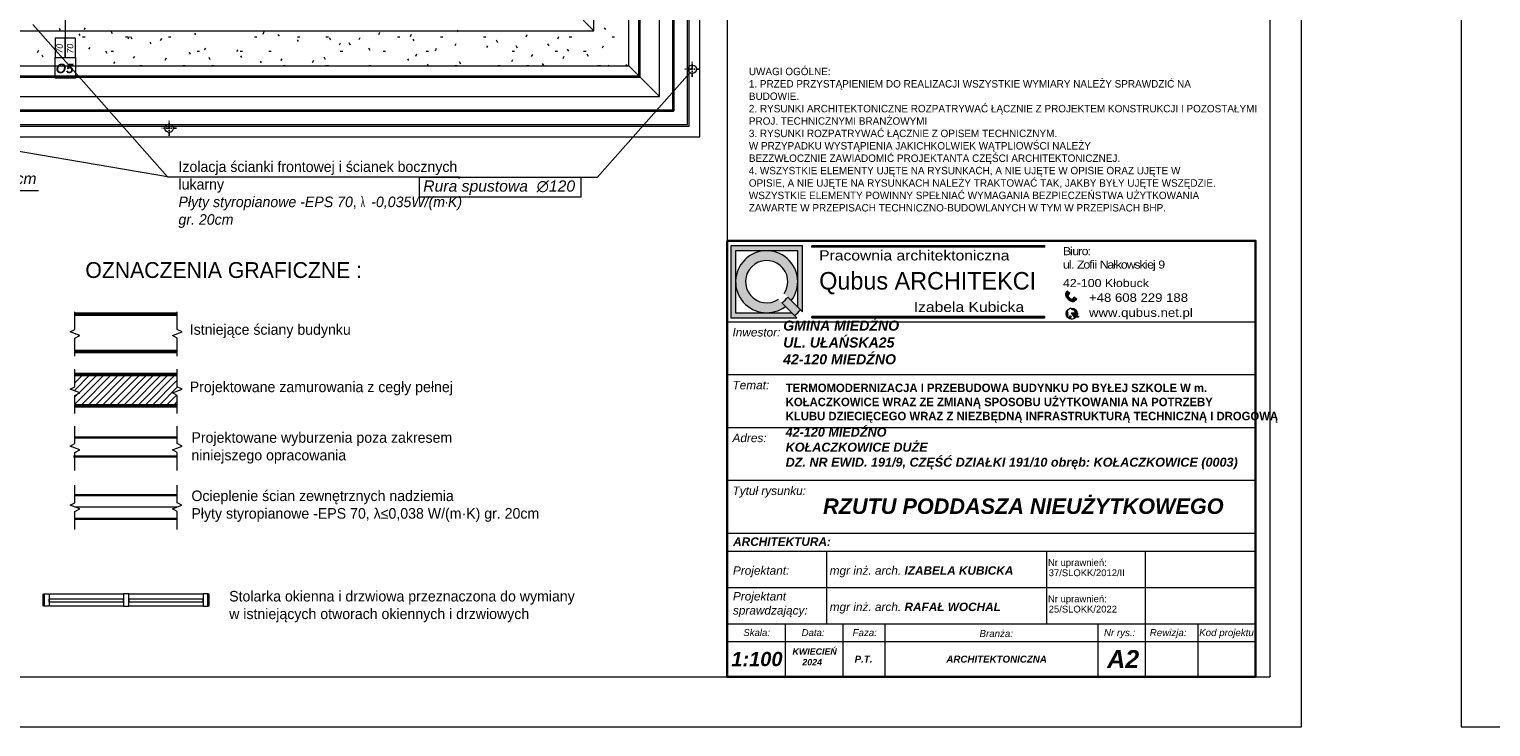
# Model space of a CAD drawing. Header units: millimetres. Extents: x -587 to 358276, y -26688 to 221215.
# Tile 61 of 256: x 10968 to 13042, y 5178 to 6169. Entities that reach past the tile are written whole.
import ezdxf
from ezdxf.enums import TextEntityAlignment as Align
from ezdxf.lldxf.tags import DXFTag

# ---------------------------------------------------------------- set-up
doc = ezdxf.new("R2010")
doc.units = ezdxf.units.MM
doc.header["$MEASUREMENT"] = 0
for name, pattern in [('ArchiTECH.PC Solid Line Type', [0]), ('AUSGEZOGEN', [0]), ('STRICHPUNKTX2', [2, 1, -0.5, 0, -0.5])]:
    doc.linetypes.add(name, pattern=pattern)
doc.layers.add('_B___I__', color=7, linetype='AUSGEZOGEN')
for name, color, linetype, lineweight in [('A_istniejące ściany', 7, 'Continuous', 35), ('A_l.przerywana', 250, 'ICAD_ISO03W100', 9), ('A_l.widokowa', 250, 'Continuous', 18), ('A_opisy', 166, 'Continuous', 15), ('k_wyburzenia widoczne', 252, 'PNEUMATIC2', 30), ('l. przekrojowa', 1, 'Continuous', 30), ('l. przerywana', 3, 'ICAD_ISO03W100', 9), ('l.przerywana', 104, 'ICAD_ISO03W100', 5), ('l.wypełnien', 253, 'Continuous', 5), ('l.wypełnień', 7, 'Continuous', 5), ('linia 009', 7, 'Continuous', 9), ('linia 04', 7, 'Continuous', 50), ('linia opisowa', 175, 'Continuous', 9), ('Nowe_820-G Rysunki Obrazki_Nr_pióra__1', 7, 'Continuous', 13), ('Nowe_820-G Rysunki Obrazki_Nr_pióra__101', 252, 'Continuous', 5), ('Nowe_820-G Rysunki Obrazki_Nr_pióra__19', 255, 'Continuous', 0), ('Nowe_820-G Rysunki Obrazki_Nr_pióra__23', 7, 'Continuous', 15), ('wymiarowanie', 176, 'Continuous', 9)]:
    doc.layers.add(name, color=color, linetype=linetype, lineweight=lineweight)
doc.layers.add('linia widokowa 020', color=7, linetype='Continuous', lineweight=20, true_color=0x000000)
doc.styles.add('ArchiTECHStyle1', font='arial.ttf', dxfattribs={"height": 0.16})
doc.styles.add('ARIALL', font='GOTHIC.TTF', dxfattribs={"height": 40})
doc.styles.add('Roman', font='SIMPLEX')
doc.linetypes.add('BATTING', pattern='A,0.00254,-2.54,[134,ltypeshp.shx,S=2.54,R=0,X=-2.54,Y=0],-5.08,[134,ltypeshp.shx,S=2.54,R=180,X=2.54,Y=0],-2.54', length=10.16254)
tags = doc.linetypes.add('ICAD_ISO03W100', pattern=[30, 12, -18]).pattern_tags.tags
tags[6:7] = [DXFTag(74, 4), DXFTag(75, 0), DXFTag(340, '0'), DXFTag(46, 1.0), DXFTag(50, 0.0), DXFTag(44, 0.0), DXFTag(45, 0.0)]
tags[4:5] = [DXFTag(74, 4), DXFTag(75, 0), DXFTag(340, '0'), DXFTag(46, 1.0), DXFTag(50, 0.0), DXFTag(44, 0.0), DXFTag(45, 0.0)]
doc.linetypes.add('PNEUMATIC2', pattern='A,0.5,-0.25,["//",Standard,S=0.2,R=0,X=-0.1,Y=-0.1],-0.25', length=1)

msp = doc.modelspace()

# ---------------------------------------------------------------- hatches: boundary and pattern name
for points in [[(12078.59, 5861.18), (12078.59, 5859.63), (12409.06, 5859.63), (12409.06, 5861.18)], [(12078.59, 5760.63), (12078.59, 5759.08), (12409.06, 5759.08), (12409.06, 5760.63)]]:
    msp.add_hatch(color=256).paths.add_polyline_path(points)
at = {"layer": 'l.wypełnień'}
h = msp.add_hatch(dxfattribs=at)
h.set_pattern_fill('LINE', scale=2.25, angle=45, style=0)
h.set_pattern_definition([(45, (-247771.341, 8716.753), (-5.05139407, 5.05139407), [])])
h.paths.add_polyline_path([(11184.7, 5657.49), (11177.9, 5661.04), (11177.9, 5678.24), (11032.75, 5678.24), (11032.75, 5661.04), (11025.96, 5657.49), (11039.62, 5652.44), (11032.75, 5648.51), (11032.75, 5634.14), (11177.9, 5634.14), (11177.9, 5648.51), (11171.03, 5652.44)])
at = {"layer": 'wymiarowanie'}
h = msp.add_hatch(color=7, dxfattribs=at)
h.paths.add_polyline_path([(11963.57, 5861.18), (12065.66, 5861.18), (12065.66, 5767.29), (12062.57, 5770.39), (12058.66, 5774.3), (12058.66, 5810.13), (12058.66, 5854.17), (12014.62, 5854.17), (11970.58, 5854.17), (11970.58, 5810.13), (11970.58, 5766.09), (12014.62, 5766.09), (12050.45, 5766.09), (12054.36, 5762.18), (12057.45, 5759.08), (11963.57, 5759.08)])
h.paths.add_polyline_path([(11970.58, 5810.13, -0.4142136), (12014.62, 5854.17, -0.4142136), (12058.66, 5810.13, -0.1647641), (12049.59, 5783.37), (12044.58, 5788.37), (12039.55, 5793.41, 10.2455423), (12031.34, 5785.2), (12036.37, 5780.16), (12041.38, 5775.16, -0.1647641), (12014.62, 5766.09, -0.4142136)])
for color, points in [(1, [(12036.37, 5780.16, 0.0788738), (12044.58, 5788.37), (12049.59, 5783.37), (12058.66, 5774.3), (12062.57, 5770.39, -0.046709), (12054.36, 5762.18), (12050.45, 5766.09), (12041.38, 5775.16)]), (7, [(12452.44, 5758.58, 0.0114248), (12452.72, 5758.81), (12452.73, 5758.18)]), (7, [(12455.53, 5765.24), (12456.7, 5765.13), (12455.53, 5764.46, 0.0122344), (12455.54, 5764.85, 0.0123937)])]:
    msp.add_hatch(color=color, dxfattribs=at).paths.add_polyline_path(points)
h = msp.add_hatch(color=7, dxfattribs=at)
h.paths.add_polyline_path([(12444.66, 5787.13), (12443.12, 5788.52, -0.2257017), (12442.72, 5790.86), (12439.04, 5794.16, 0.1923995), (12439.86, 5788.68, 0.0725634), (12442.79, 5785.06)])
h.paths.add_polyline_path([(12439.96, 5795.19), (12443.39, 5792.11), (12444.9, 5793.79), (12441.47, 5796.87)])
h = msp.add_hatch(color=7, dxfattribs=at)
h.paths.add_polyline_path([(12447.16, 5765.97), (12454.83, 5761.59, -0.0172131), (12454.59, 5761.1), (12453.83, 5761.54, 0.008189), (12453.81, 5761.55, 0.5397497), (12452.69, 5760.96), (12452.72, 5758.81, -0.0114248), (12452.44, 5758.58)])
h.paths.add_polyline_path([(12447.16, 5765.97), (12455.53, 5765.24, -0.0123937), (12455.54, 5764.85, -0.0122344), (12455.53, 5764.46), (12454.29, 5763.75, 0.5397497), (12454.35, 5762.49, 0.008189), (12454.37, 5762.48), (12455.04, 5762.09, -0.0173245), (12454.83, 5761.59)])
h.paths.add_polyline_path([(12441.2, 5769.36, 0.4200987), (12441.58, 5767.48, -0.5369957), (12441.92, 5766.43, 0.2016291), (12441.59, 5764.46, 0.1070222), (12442.46, 5763.22, 0), (12442.46, 5763.22, -0.4365565), (12442.46, 5762.57, 0.1470815), (12441.7, 5761.92, 0.2070349), (12441.6, 5760.97, -0.421728), (12441.29, 5760.22, -0.3199581)])
h.paths.add_polyline_path([(12442.68, 5758.74, 0.4961021), (12444, 5759.51, -0.1925824), (12444.33, 5761.23, -0.3611399), (12445.43, 5761.2, 0.3674112), (12446.67, 5761.01, -1.0208574), (12447.07, 5760.8, -0.1185898), (12446.18, 5759.77, 0.3247332), (12446.09, 5758.56, 0.305926), (12448.34, 5757, -0.195201)])
h.paths.add_polyline_path([(12445.35, 5772.38, -0.2349861), (12452.28, 5771.23, 0.5278165), (12451.31, 5769.95, 0.1272686), (12450.12, 5770.45, -0.1207092), (12447.36, 5771.43, 0.0977798)])
h.paths.add_polyline_path([(12451.79, 5767.59, 0.3379247), (12452.24, 5768.56, 0.2733122), (12455.09, 5767.47, -0.0235046), (12455.3, 5766.77, -0.1267146)])
h.paths.add_polyline_path([(12454.83, 5761.59, 0.0173245), (12455.04, 5762.09), (12457.56, 5760.65), (12457.29, 5760.18)])
h.paths.add_polyline_path([(12454.83, 5761.59), (12457.29, 5760.18), (12457.02, 5759.71), (12454.59, 5761.1, 0.0172131)])
h = msp.add_hatch(color=7, dxfattribs=at)
h.paths.add_polyline_path([(12444.66, 5787.13), (12446.21, 5785.74, 0.2257017), (12448.57, 5785.59), (12452.24, 5782.28, -0.1923995), (12446.7, 5782.52, -0.0725634), (12442.79, 5785.06)])
h.paths.add_polyline_path([(12453.17, 5783.29), (12449.74, 5786.38), (12451.25, 5788.06), (12454.68, 5784.97)])

# ---------------------------------------------------------------- linework, layer by layer
at = {"color": 7}
for p, q in [((12062.57, 5770.39), (12065.66, 5767.29)), ((12054.36, 5762.18), (12057.45, 5759.08))]:
    msp.add_line(p, q, dxfattribs=at)
for points in [[(12078.59, 5861.18), (12078.59, 5859.63), (12409.06, 5859.63), (12409.06, 5861.18)], [(12078.59, 5760.63), (12078.59, 5759.08), (12409.06, 5759.08), (12409.06, 5760.63)]]:
    msp.add_lwpolyline(points, close=True)
at = {"layer": '_B___I__', "linetype": 'STRICHPUNKTX2', "ltscale": 5}
for p, q in [((11908.98, 6101.19), (11908.98, 6122.19)), ((11919.48, 6111.69), (11898.48, 6111.69)), ((11166.34, 6017.46), (11166.34, 6038.46)), ((11176.84, 6027.96), (11155.84, 6027.96))]:
    msp.add_line(p, q, dxfattribs=at)
at = {"layer": 'A_istniejące ściany', "color": 5}
for points in [[(10988.47, 5349.4), (10988.47, 5367.18)], [(11222.15, 5349.4), (11222.15, 5367.18)]]:
    msp.add_lwpolyline(points, dxfattribs=at)
at = {"layer": 'A_l.przerywana', "color": 5, "lineweight": 35}
msp.add_lwpolyline([(8847.19, 7722.4), (8847.19, 6053.28), (11882.33, 6053.28), (11882.33, 7728.19), (11086.25, 7728.19), (11086.25, 7188.02), (9643.26, 7188.02), (9643.26, 7722.4)], close=True, dxfattribs=at)
at = {"layer": 'A_l.przerywana', "color": 7, "linetype": 'ICAD_ISO03W100', "lineweight": 13}
for points in [[(11819.15, 6116.46), (11819.15, 7665.01)], [(11862.33, 6073.28), (11862.33, 7665.01)], [(8910.37, 6116.46), (11819.15, 6116.46)], [(11819.15, 6116.46), (11862.33, 6073.28)], [(8867.19, 6073.28), (11819.15, 6073.28)]]:
    msp.add_lwpolyline(points, dxfattribs=at)
at = {"layer": 'A_l.widokowa', "color": 5}
for points in [[(8809.69, 7759.9), (8809.69, 6015.78), (11919.83, 6015.78), (11919.83, 7765.69), (11048.75, 7765.69), (11048.75, 7225.52), (9680.76, 7225.52), (9680.76, 7759.9)], [(8824.69, 7744.9), (8824.69, 6030.78), (11904.83, 6030.78), (11904.83, 7750.69), (11063.75, 7750.69), (11063.75, 7210.52), (9665.76, 7210.52), (9665.76, 7744.9)], [(8827.19, 7742.4), (8827.19, 6033.28), (11902.33, 6033.28), (11902.33, 7748.19), (11066.25, 7748.19), (11066.25, 7208.02), (9663.26, 7208.02), (9663.26, 7742.4)], [(8894.25, 7675.33), (8894.25, 6100.34), (11835.26, 6100.34), (11835.26, 7681.13), (11133.32, 7681.13), (11133.32, 7140.95), (9596.19, 7140.95), (9596.19, 7675.33)], [(8896.25, 7673.33), (8896.25, 6102.34), (11833.26, 6102.34), (11833.26, 7679.13), (11135.32, 7679.13), (11135.32, 7138.95), (9594.19, 7138.95), (9594.19, 7673.33)]]:
    msp.add_lwpolyline(points, close=True, dxfattribs=at)
at = {"layer": 'A_opisy'}
msp.add_line((11019.05, 6261.93), (11019.05, 6128.46), dxfattribs=at)
at = {"layer": 'A_opisy', "ltscale": 0.3}
for points in [[(11004.44, 6155.86), (11004.44, 6128.46), (11019.05, 6128.46), (11019.05, 6155.86)], [(11019.05, 6155.86), (11019.05, 6128.46), (11033.65, 6128.46), (11033.65, 6155.86)], [(11033.65, 6128.46), (11033.65, 6099.25), (11004.44, 6099.25), (11004.44, 6128.46)]]:
    msp.add_lwpolyline(points, close=True, dxfattribs=at)
at = {"layer": 'k_wyburzenia widoczne', "ltscale": 20}
for p, q in [((11177.9, 5588.74), (11032.75, 5588.74)), ((11030.89, 5562.01), (11177.9, 5562.01))]:
    msp.add_line(p, q, dxfattribs=at)
at = {"layer": 'l. przekrojowa', "color": 5, "ltscale": 0.3}
for p, q in [((11177.87, 5507.17), (11032.75, 5507.17)), ((11177.87, 5473.42), (11032.75, 5473.42))]:
    msp.add_line(p, q, dxfattribs=at)
at = {"layer": 'l. przerywana', "color": 7, "ltscale": 0.2}
for centre in [(11908.98, 6111.69), (11166.34, 6027.96)]:
    msp.add_circle(centre, 6, dxfattribs=at)
at = {"layer": 'l.przerywana', "color": 7}
msp.add_lwpolyline([(9904.19, 7702.4), (8867.19, 7702.4), (8867.19, 6073.28), (11862.33, 6073.28), (11862.33, 7708.19), (11106.25, 7708.19), (11106.25, 7168.02), (9904.19, 7168.02), (9904.19, 7702.4), (8867.19, 7702.4)], dxfattribs=at)
msp.add_lwpolyline([(9904.19, 7702.4), (8867.19, 7702.4), (8867.19, 6073.28), (11862.33, 6073.28), (11862.33, 7708.19), (11106.25, 7708.19), (11106.25, 7168.02), (9904.19, 7168.02), (9904.19, 7702.4), (8867.19, 7702.4)], dxfattribs=at)
msp.add_lwpolyline([(8910.51, 7659.07), (8910.51, 6116.61), (11819, 6116.61), (11819, 7664.86), (11149.58, 7664.86), (11149.58, 7124.69), (9860.86, 7124.69), (9860.86, 7659.07)], close=True, dxfattribs=at)
at = {"layer": 'l.wypełnien', "color": 5, "linetype": 'BATTING'}
msp.add_line((11032.75, 5490.29), (11177.83, 5490.29), dxfattribs=at)
at = {"layer": 'linia 009'}
for points in [[(11032.75, 5704.35), (11032.75, 5729.97), (11039.62, 5733.9), (11025.96, 5738.95), (11032.75, 5742.5), (11032.75, 5767.38)], [(11177.9, 5704.35), (11177.9, 5729.97), (11171.03, 5733.9), (11184.7, 5738.95), (11177.9, 5742.5), (11177.9, 5767.38)], [(11032.75, 5622.89), (11032.75, 5648.51), (11039.62, 5652.44), (11025.96, 5657.49), (11032.75, 5661.04), (11032.75, 5685.92)], [(11177.9, 5622.89), (11177.9, 5648.51), (11171.03, 5652.44), (11184.7, 5657.49), (11177.9, 5661.04), (11177.9, 5685.92)], [(11032.75, 5542.07), (11032.75, 5567.7), (11039.62, 5571.62), (11025.96, 5576.67), (11032.75, 5580.23), (11032.75, 5605.1)], [(11177.9, 5542.07), (11177.9, 5567.7), (11171.03, 5571.62), (11184.7, 5576.67), (11177.9, 5580.23), (11177.9, 5605.1)], [(11032.71, 5458.21), (11032.71, 5483.84), (11039.58, 5487.76), (11025.92, 5492.81), (11032.71, 5496.37), (11032.71, 5521.24)], [(11177.87, 5458.21), (11177.87, 5483.84), (11171, 5487.76), (11184.66, 5492.81), (11177.87, 5496.37), (11177.87, 5521.24)]]:
    msp.add_lwpolyline(points, dxfattribs=at)
at = {"layer": 'linia 04', "ltscale": 0.45}
for p, q in [((11177.9, 5764.2), (11032.75, 5764.2)), ((11032.75, 5711.1), (11177.9, 5711.1))]:
    msp.add_line(p, q, dxfattribs=at)
at = {"layer": 'linia 04', "color": 7, "ltscale": 0.45}
for p, q in [((11177.9, 5678.24), (11032.75, 5678.24)), ((11032.75, 5634.14), (11177.9, 5634.14))]:
    msp.add_line(p, q, dxfattribs=at)
at = {"layer": 'Nowe_820-G Rysunki Obrazki_Nr_pióra__1', "color": 5, "linetype": 'Continuous', "lineweight": 13}
for points in [[(10997.36, 5367.18), (11101.5, 5367.18)], [(11109.12, 5367.18), (11214.53, 5367.18)], [(11101.5, 5349.4), (10997.36, 5349.4)], [(11214.53, 5349.4), (11109.12, 5349.4)]]:
    msp.add_lwpolyline(points, dxfattribs=at)
at = {"layer": 'Nowe_820-G Rysunki Obrazki_Nr_pióra__101', "color": 252, "linetype": 'Continuous', "lineweight": 5}
for points in [[(11769.19, 6166.41), (11769.19, 7615.06)], [(8960.32, 6166.41), (11769.19, 6166.41)], [(11753.95, 6181.65), (11769.19, 6166.41)]]:
    msp.add_lwpolyline(points, dxfattribs=at)
at = {"layer": 'Nowe_820-G Rysunki Obrazki_Nr_pióra__19', "color": 255, "linetype": 'Continuous', "lineweight": 0}
for points in [[(11012.27, 6167.26), (11010.58, 6169.8)], [(11040.21, 6159.64), (11038.52, 6162.18)], [(11046.99, 6170.64), (11045.29, 6168.1)], [(11085.93, 6162.18), (11084.24, 6165.56)], [(11204.47, 6160.48), (11202.77, 6163.02)], [(11300.99, 6164.72), (11299.29, 6161.33)], [(11465.24, 6163.87), (11463.55, 6160.48)], [(11577, 6164.72), (11575.31, 6167.26)], [(11786.13, 6168.1), (11784.43, 6170.64)], [(11043.6, 6157.94), (11046.99, 6157.94)], [(11053.76, 6142.7), (11052.07, 6140.16)], [(11104.56, 6157.94), (11107.95, 6157.94)], [(11109.64, 6157.94), (11107.95, 6154.56)], [(11113.87, 6154.56), (11112.18, 6157.94)], [(11140.97, 6147.78), (11139.27, 6150.32)], [(11155.36, 6155.4), (11153.67, 6152.02)], [(11165.52, 6157.94), (11168.91, 6157.94)], [(11218.01, 6141.86), (11216.32, 6139.32)], [(11287.44, 6157.94), (11290.83, 6157.94)], [(11323, 6158.79), (11321.31, 6161.33)], [(11348.4, 6157.94), (11351.79, 6157.94)], [(11350.09, 6151.17), (11348.4, 6153.71)], [(11389.04, 6157.94), (11392.43, 6157.94)], [(11395.81, 6153.71), (11394.12, 6156.25)], [(11409.36, 6148.63), (11407.67, 6146.09)], [(11423.75, 6146.09), (11422.06, 6149.48)], [(11437.3, 6156.25), (11435.61, 6153.71)], [(11451.69, 6138.47), (11450, 6141.86)], [(11490.64, 6157.94), (11494.03, 6157.94)], [(11510.11, 6161.33), (11508.42, 6157.94)], [(11514.35, 6152.02), (11512.65, 6154.56)], [(11545.67, 6141.01), (11543.98, 6137.62)], [(11551.6, 6157.94), (11554.99, 6157.94)], [(11573.61, 6147.78), (11571.92, 6145.24)], [(11612.56, 6157.94), (11615.95, 6157.94)], [(11618.49, 6145.24), (11616.79, 6142.7)], [(11632.88, 6149.48), (11631.19, 6152.86)], [(11660.82, 6141.86), (11659.13, 6145.24)], [(11674.37, 6160.48), (11672.67, 6157.1)], [(11705.69, 6145.24), (11704, 6147.78)], [(11719.24, 6157.94), (11717.55, 6154.56)], [(11734.48, 6157.94), (11737.87, 6157.94)], [(11782.74, 6144.4), (11781.05, 6141.86)], [(11795.44, 6157.94), (11798.83, 6157.94)], [(10980.95, 6138.47), (10979.25, 6135.08)], [(10987.72, 6129.16), (10986.03, 6131.7)], [(11078.31, 6134.24), (11076.62, 6137.62)], [(11084.24, 6137.62), (11087.63, 6137.62)], [(11089.32, 6122.38), (11087.63, 6119.84)], [(11117.26, 6130), (11115.57, 6127.46)], [(11162.13, 6127.46), (11160.44, 6124.08)], [(11196.85, 6132.54), (11195.15, 6135.93)], [(11206.16, 6137.62), (11209.55, 6137.62)], [(11224.79, 6124.92), (11223.09, 6128.31)], [(11263.73, 6139.32), (11262.04, 6136.78)], [(11267.12, 6137.62), (11270.51, 6137.62)], [(11269.66, 6128.31), (11267.97, 6130.85)], [(11297.6, 6120.69), (11295.91, 6123.23)], [(11307.76, 6137.62), (11311.15, 6137.62)], [(11326.39, 6126.62), (11324.69, 6124.08)], [(11371.26, 6124.08), (11369.57, 6120.69)], [(11388.19, 6125.77), (11386.5, 6129.16)], [(11409.36, 6137.62), (11412.75, 6137.62)], [(11470.32, 6137.62), (11473.71, 6137.62)], [(11506.73, 6124.08), (11505.03, 6126.62)], [(11517.73, 6133.39), (11516.04, 6130)], [(11531.28, 6137.62), (11534.67, 6137.62)], [(11580.39, 6119), (11578.69, 6122.38)], [(11654.05, 6124.92), (11652.35, 6122.38)], [(11653.2, 6137.62), (11656.59, 6137.62)], [(11681.99, 6132.54), (11680.29, 6130)], [(11714.16, 6137.62), (11717.55, 6137.62)], [(11726.86, 6130), (11725.17, 6126.62)], [(11733.63, 6137.62), (11731.94, 6140.16)], [(11754.8, 6137.62), (11758.19, 6137.62)], [(11761.57, 6130), (11759.88, 6133.39)], [(11124.88, 6117.3), (11128.27, 6117.3)], [(11185.84, 6117.3), (11189.23, 6117.3)], [(11226.48, 6117.3), (11229.87, 6117.3)], [(11328.08, 6117.3), (11331.47, 6117.3)], [(11389.04, 6117.3), (11392.43, 6117.3)], [(11450, 6117.3), (11453.39, 6117.3)], [(11534.67, 6116.46), (11532.97, 6119)], [(11571.92, 6117.3), (11575.31, 6117.3)], [(11626.11, 6117.3), (11625.26, 6116.46)], [(11632.88, 6117.3), (11636.27, 6117.3)], [(11673.52, 6117.3), (11676.91, 6117.3)], [(11698.07, 6117.3), (11696.38, 6119.84)], [(11775.12, 6117.3), (11778.51, 6117.3)], [(11790.36, 6117.3), (11789.51, 6116.46)], [(11816.61, 6116.46), (11814.91, 6118.15)]]:
    msp.add_lwpolyline(points, dxfattribs=at)
at = {"layer": 'Nowe_820-G Rysunki Obrazki_Nr_pióra__23', "color": 7, "linetype": 'Continuous', "lineweight": 15}
for points in [[(12728.99, 8119.48), (12728.99, 5249.28)], [(8628.59, 5249.28), (12728.99, 5249.28)]]:
    msp.add_lwpolyline(points, dxfattribs=at)
at = {"layer": 'Nowe_820-G Rysunki Obrazki_Nr_pióra__23', "color": 5, "linetype": 'Continuous', "lineweight": 15}
for points in [[(10988.47, 5367.18), (10996.09, 5367.18)], [(10996.09, 5367.18), (10996.09, 5349.4)], [(10996.09, 5355.75), (10996.09, 5359.56)], [(11101.5, 5359.56), (10997.36, 5359.56)], [(10997.36, 5355.75), (11101.5, 5355.75)], [(11109.12, 5367.18), (11101.5, 5367.18)], [(11101.5, 5367.18), (11101.5, 5349.4)], [(11101.5, 5355.75), (11101.5, 5359.56)], [(11109.12, 5349.4), (11109.12, 5367.18)], [(11214.53, 5359.56), (11109.12, 5359.56)], [(11109.12, 5359.56), (11109.12, 5355.75)], [(11109.12, 5355.75), (11214.53, 5355.75)], [(11222.15, 5367.18), (11214.53, 5367.18)], [(11214.53, 5367.18), (11214.53, 5349.4)], [(11214.53, 5355.75), (11214.53, 5359.56)], [(10996.09, 5349.4), (10988.47, 5349.4)], [(11101.5, 5349.4), (11109.12, 5349.4)], [(11214.53, 5349.4), (11222.15, 5349.4)]]:
    msp.add_lwpolyline(points, dxfattribs=at)
at = {"layer": 'wymiarowanie'}
for p, q in [((11164, 5959.02), (9895.52, 6175.2)), ((11164, 5959.02), (10972.9, 6175.2)), ((11773.83, 5958.24), (11905.48, 6106.81)), ((11773.83, 5958.24), (11751.35, 5958.24)), ((10981, 5939.34), (10638.71, 5939.33))]:
    msp.add_line(p, q, dxfattribs=at)
at = {"layer": 'wymiarowanie', "color": 0, "linetype": 'ArchiTECH.PC Solid Line Type', "lineweight": 9}
for p, q in [((11958.67, 5453.31), (11958.67, 5828.31)), ((11958.67, 5753.31), (12708.67, 5753.31)), ((11958.67, 5678.31), (12708.67, 5678.31)), ((11958.67, 5603.31), (12708.67, 5603.31)), ((11958.67, 5528.31), (12708.67, 5528.31)), ((11958.67, 5352.5), (11958.67, 5453.31)), ((11958.67, 5453.31), (12708.67, 5453.31)), ((11958.67, 5427.5), (12708.67, 5427.5)), ((12099.65, 5427.5), (12099.65, 5324.28)), ((12411.61, 5427.5), (12411.61, 5324.28)), ((12552.11, 5427.5), (12552.11, 5324.28)), ((11958.67, 5375.89), (12708.67, 5375.89)), ((11958.67, 5324.28), (12708.67, 5324.28)), ((11958.67, 5324.28), (12708.67, 5324.28)), ((11958.67, 5324.28), (12708.67, 5324.28)), ((11958.67, 5324.28), (12708.67, 5324.28)), ((11958.67, 5324.28), (12708.67, 5324.28)), ((12040.71, 5324.28), (12040.71, 5249.28)), ((12122.74, 5324.28), (12122.74, 5249.28)), ((12182.46, 5324.28), (12182.46, 5249.28)), ((12484.88, 5324.28), (12484.88, 5249.28)), ((12552.11, 5324.28), (12552.11, 5249.28)), ((12626.64, 5324.28), (12626.64, 5249.28)), ((11958.67, 5299.28), (12708.67, 5299.28))]:
    msp.add_line(p, q, dxfattribs=at)
at = {"layer": 'wymiarowanie', "color": 1}
for p, q in [((12062.57, 5770.39), (12044.58, 5788.37)), ((12054.36, 5762.18), (12036.37, 5780.16))]:
    msp.add_line(p, q, dxfattribs=at)
at = {"layer": 'wymiarowanie', "color": 7}
for p, q in [((12439.04, 5794.16), (12442.72, 5790.86)), ((12441.47, 5796.87), (12439.96, 5795.19)), ((12439.96, 5795.19), (12443.39, 5792.11)), ((12441.47, 5796.87), (12444.9, 5793.79)), ((12443.12, 5788.52), (12449.72, 5782.57)), ((12443.39, 5792.11), (12444.9, 5793.79)), ((12452.24, 5782.28), (12448.57, 5785.59)), ((12449.74, 5786.38), (12451.25, 5788.06)), ((12453.17, 5783.29), (12449.74, 5786.38)), ((12454.68, 5784.97), (12451.25, 5788.06)), ((12454.68, 5784.97), (12453.17, 5783.29)), ((12456.7, 5765.13), (12447.16, 5765.97)), ((12447.16, 5765.97), (12457.29, 5760.18)), ((12452.73, 5758.18), (12447.16, 5765.97)), ((12452.69, 5760.96), (12452.73, 5758.18)), ((12453.81, 5761.55), (12457.02, 5759.71)), ((12454.29, 5763.75), (12456.7, 5765.13)), ((12454.35, 5762.49), (12457.56, 5760.65)), ((12457.29, 5760.18), (12457.02, 5759.71)), ((12457.29, 5760.18), (12457.56, 5760.65))]:
    msp.add_line(p, q, dxfattribs=at)
at = {"layer": 'wymiarowanie'}
for points in [[(8573.71, 8148.27), (8573.71, 5178.27), (12773.71, 5178.27), (12773.71, 8148.27), (8573.71, 8148.27)], [(13000.35, 8148.27), (13000.35, 5178.27), (17200.35, 5178.27), (17200.35, 8148.27), (13000.35, 8148.27)], [(11164, 5959.02), (11578.44, 5959.02), (11577.15, 5956.53)]]:
    msp.add_lwpolyline(points, dxfattribs=at)
at = {"layer": 'wymiarowanie', "color": 7, "linetype": 'Continuous', "lineweight": 15}
msp.add_lwpolyline([(11958.67, 8099.16), (11958.67, 5249.28)], dxfattribs=at)
at = {"layer": 'wymiarowanie'}
msp.add_lwpolyline([(11751.35, 5958.24), (11521.27, 5958.24), (11521.27, 5930.87), (11751.35, 5930.87)], close=True, dxfattribs=at)
at = {"layer": 'wymiarowanie', "color": 0, "lineweight": 30}
msp.add_lwpolyline([(11958.67, 5868.22), (12708.67, 5868.22), (12708.67, 5249.28), (11958.67, 5249.28)], close=True, dxfattribs=at)
at = {"layer": 'wymiarowanie', "color": 7}
for points in [[(12065.66, 5767.29), (12065.66, 5861.18), (11963.57, 5861.18), (11963.57, 5759.08), (12057.45, 5759.08)], [(12058.66, 5774.3), (12058.66, 5854.17), (11970.58, 5854.17), (11970.58, 5766.09), (12050.45, 5766.09)]]:
    msp.add_lwpolyline(points, dxfattribs=at)
at = {"layer": 'wymiarowanie', "color": 7, "lineweight": 13}
msp.add_circle((12447.66, 5764.85), 7.88, dxfattribs=at)
at = {"layer": 'wymiarowanie', "color": 7}
for centre, radius, start, end in [((12014.62, 5810.13), 44.04, 322.57509, 307.42491), ((12014.62, 5810.13), 30.02, 326.14921, 303.85079), ((12446.31, 5792.44), 7.47, 166.67958, 210.24197), ((12453.73, 5796.93), 16.14, 210.73037, 227.33158), ((12445.37, 5790.11), 2.75, 164.3158, 215.19037), ((12014.62, 5810.13), 62.28, 309.65143, 320.34857), ((12442.31, 5768.61), 1.34, 145.81653, 236.96537), ((12453.46, 5797.18), 16.14, 228.6417, 245.24291), ((12443.96, 5766.82), 5.74, 53.63525, 75.97372), ((12447.55, 5788.15), 2.75, 240.78291, 291.65748), ((12449.77, 5789.33), 7.47, 245.7313, 289.2937), ((12450.75, 5776.56), 6.15, 236.50654, 264.03785), ((12449.75, 5767.9), 2.58, 14.92604, 81.86713), ((12452.23, 5770.26), 0.974, 87.29907, 197.66327), ((12451.38, 5768.37), 0.884, 297.9169, 12.60242), ((12455.14, 5773.99), 7.23, 242.38997, 271.27687), ((12454.58, 5770.43), 3, 218.55426, 279.6995), ((12441.08, 5760.75), 0.568, 291.2453, 22.71136), ((12444.09, 5765.06), 2.57, 147.73007, 193.32869), ((12442.76, 5761.33), 1.21, 150.948, 197.73589), ((12441.4, 5766.84), 0.665, 321.3211, 74.26354), ((12444.91, 5765.84), 3.59, 202.61984, 227.05452), ((12443.16, 5760.98), 1.74, 113.52157, 146.9902), ((12442.16, 5762.89), 0.44, 313.10426, 47.44022), ((12443.05, 5759.63), 0.957, 247.55357, 353.09799), ((12446.31, 5759.95), 2.35, 147.18676, 190.78958), ((12444.86, 5760.55), 0.862, 48.68881, 128.11552), ((12446.16, 5761.83), 0.969, 221.07993, 301.77551), ((12446.97, 5759.11), 1.03, 140.11365, 212.07498), ((12448.38, 5759.45), 2.45, 201.19555, 269.23648), ((12444.5, 5762.14), 2.9, 305.31298, 332.36541), ((12446.87, 5760.91), 0.225, 330.54591, 152.91124), ((12453.44, 5760.89), 0.755, 59.2997, 174.60822), ((12454.73, 5763.14), 0.755, 125.86793, 241.17645)]:
    msp.add_arc(centre, radius, start, end, dxfattribs=at)
at = {"layer": 'wymiarowanie', "color": 1}
msp.add_arc((12014.62, 5810.13), 37.03, 305.9804, 324.0196, dxfattribs=at)

# ---------------------------------------------------------------- texts
at = {"color": 7, "insert": (11989.34, 6024.03), "char_height": 14.64968, "width": 728.7393, "attachment_point": 4}
msp.add_mtext('{\\fCentury Gothic|b0|i1|c238|p34;\\P\\pxsm1,ql;\\fCentury Gothic|b0|i0|c238|p34;\\H0.720588x;\\C256;UWAGI OGÓLNE:\\P1. PRZED PRZYSTĄPIENIEM DO REALIZACJI WSZYSTKIE WYMIARY NALEŻY SPRAWDZIĆ NA\\PBUDOWIE.\\P2. RYSUNKI ARCHITEKTONICZNE ROZPATRYWAĆ ŁĄCZNIE Z PROJEKTEM KONSTRUKCJI I POZOSTAŁYMI PROJ. TECHNICZNYMI BRANŻOWYMI\\P3. \\C7;RYSUNKI ROZPATRYWAĆ ŁĄCZNIE Z OPISEM TECHNICZNYM.\\P\\ps*1,q*;W PRZYPADKU WYSTĄPIENIA JAKICHKOLWIEK WĄTPLIOWŚCI NALEŻY \\PBEZZWŁOCZNIE ZAWIADOMIĆ PROJEKTANTA CZĘŚCI ARCHITEKTONICZNEJ.\\P\\psm1,ql;\\C256;4. WSZYSTKIE ELEMENTY UJĘTE NA RYSUNKACH, A NIE UJĘTE W OPISIE ORAZ UJĘTE W\\POPISIE, A NIE UJĘTE NA RYSUNKACH NALEŻY TRAKTOWAĆ TAK, JAKBY BYŁY UJĘTE WSZĘDZIE.\\PWSZYSTKIE ELEMENTY POWINNY SPEŁNIAĆ WYMAGANIA BEZPIECZEŃSTWA UŻYTKOWANIA\\PZAWARTE W PRZEPISACH TECHNICZNO-BUDOWLANYCH W TYM W PRZEPISACH BHP.}', dxfattribs=at)
at = {"attachment_point": 1}
for s, insert, char_height, width in [('{\\fCentury Gothic|b0|i0|c238|p34;\\W1.15;Pracownia architektoniczna}', (12089.13, 5854.74), 14.4309, 326.0108), ('{\\fCentury Gothic|b0|i0|c238|p34;\\W1.15;\\T0.8;Biuro:\\Pul. Zofii Nałkowskiej 9}', (12435.16, 5859.24), 11.4293, 445.0153), ('{\\fCentury Gothic|b0|i0|c238|p34;\\W1.15;42-100 Kłobuck}', (12435.16, 5813.98), 11.4293, 445.0153), ('{\\fCentury Gothic|b0|i0|c238|p34;\\W1.15;+48 608 229 188}', (12472.17, 5793.65), 12.1324, 472.3923), ('{\\fCentury Gothic|b0|i0|c238|p34;\\W1.15;Izabela Kubicka}', (12223.43, 5781.54), 14.4309, 326.0108), ('{\\fCentury Gothic|b0|i0|c238|p34;\\W1.15;www.qubus.net.pl}', (12472.17, 5772.38), 12.1324, 472.3923)]:
    msp.add_mtext(s, dxfattribs=dict(at, insert=insert, char_height=char_height, width=width))
at = {"insert": (12032.24, 5665.42), "char_height": 12, "width": 983.9024, "attachment_point": 1, "style": 'Roman'}
msp.add_mtext('\\pxi0,l0.785624,sm1,ql,t11.767752;{\\fCentury Gothic|b1|i0|c238|p34;TERMOMODERNIZACJA I PRZEBUDOWA BUDYNKU PO BYŁEJ SZKOLE W m. \\PKOŁACZKOWICE WRAZ ZE ZMIANĄ SPOSOBU UŻYTKOWANIA NA POTRZEBY \\PKLUBU DZIECIĘCEGO WRAZ Z NIEZBĘDNĄ INFRASTRUKTURĄ TECHNICZNĄ I DROGOWĄ}', dxfattribs=at)
at = {"layer": 'A_opisy', "ltscale": 0.3, "insert": (11006.47, 6095.25), "char_height": 9, "width": 91.4611, "attachment_point": 1, "rotation": 90, "style": 'ARIALL'}
msp.add_mtext('\\pxqc;{\\fArial|b0|i1|c238|p34;70\\P70}', dxfattribs=at)
at = {"layer": 'A_opisy', "ltscale": 0.3, "insert": (11030.6, 6106.03), "char_height": 13.5, "width": 91.4611, "attachment_point": 9, "style": 'ARIALL'}
msp.add_mtext('{\\fArial|b1|i1|c238|p34;O5}', dxfattribs=at)
at = {"layer": 'linia opisowa', "char_height": 15.96, "attachment_point": 7}
for s, insert, width in [('{\\fArial|b0|i1|c238|p0;Wydłużenie linii okapu o 20 cm}', (10672.11, 5943.82), 406.4755), ('{\\fArial|b0|i1|c238|p0;Rura spustowa  ∅120}', (11527.12, 5933.2), 278.7922)]:
    msp.add_mtext(s, dxfattribs=dict(at, insert=insert, width=width))
at = {"layer": 'linia widokowa 020', "attachment_point": 1}
for s, insert, char_height, width in [('{\\fCentury Gothic|b0|i0|c238|p34;OZNACZENIA GRAFICZNE :}', (11047.49, 5837.96), 22.5, 777.8055), ('{\\fCentury Gothic|b0|i0|c238|p34;\\C7;Istniejące ściany budynku}', (11195.7, 5749.81), 15, 806.9), ('{\\fCentury Gothic|b0|i0|c238|p34;Projektowane zamurowania z cegły pełnej}', (11195.7, 5668.35), 15, 806.9), ('{\\fCentury Gothic|b0|i0|c238|p34;Projektowane wyburzenia poza zakresem \\Pniniejszego opracowania}', (11198.09, 5596.46), 15, 806.9), ('{\\fCentury Gothic|b0|i0|c238|p34;Ocieplenie ścian zewnętrznych nadziemia\\PPłyty styropianowe -EPS 70, λ≤0,038 W/(m·K) gr. 20cm     }', (11198.09, 5513.71), 15, 806.9), ('{\\fCentury Gothic|b0|i0|c238|p34;Stolarka okienna i drzwiowa przeznaczona do wymiany \\Pw istniejących otworach okiennych i drzwiowych   }', (11251.65, 5371.16), 15, 806.9)]:
    msp.add_mtext(s, dxfattribs=dict(at, insert=insert, char_height=char_height, width=width))
at = {"layer": 'wymiarowanie', "color": 0, "style": 'ArchiTECHStyle1'}
for s, p in [('Nr uprawnień:', (12413.93, 5403.85)), ('37/SLOKK/2012/II', (12414.97, 5389.21)), ('Nr uprawnień:', (12413.93, 5352.24)), ('25/SLOKK/2022', (12414.97, 5337.6))]:
    msp.add_text(s, height=9.6, dxfattribs=at).set_placement(p, align=Align.BOTTOM_LEFT)
at = {"layer": 'wymiarowanie', "insert": (11179.69, 5981.02), "char_height": 12, "width": 409.9394, "attachment_point": 1}
msp.add_mtext('\\pxql;{\\fCentury Gothic|b0|i0|c238|p34;\\H1.25x;Izolacja ścianki frontowej i ścianek bocznych lukarny \\P\\pq*;\\fCentury Gothic|b0|i1|c0|p34;Płyty styropianowe -EPS 70\\fCentury Gothic|b0|i0|c238|p34;, \\W0.6;λ \\fCentury Gothic|b0|i1|c0|p34;\\W1; -0,035W/(m\\fArial|b0|i0|c0|p34;\\W0.6;·\\fCentury Gothic|b0|i1|c238|p34;\\W1;K) gr. 20cm\\P\\pqr;\\fCentury Gothic|b0|i0|c238|p34;\\H0.800001x; }', dxfattribs=at)
at = {"layer": 'wymiarowanie', "color": 7, "insert": (12089.19, 5823.87), "char_height": 24.8137, "width": 376.1842, "attachment_point": 1}
msp.add_mtext('{\\fCentury Gothic|b0|i0|c238|p34;Qubus ARCHITEKCI}', dxfattribs=at)
at = {"layer": 'wymiarowanie', "color": 1, "ltscale": 0.45, "attachment_point": 1}
for s, insert, char_height, width in [('{\\fArial|b1|i1|c238|p34;\\C7;GMINA MIEDŹNO\\PUL. UŁAŃSKA25\\P42-120 MIEDŹNO}', (12038.09, 5754.9), 14.3265, 814.3497), ('{\\fArial|b1|i1|c238|p34;\\C7;42-120 MIEDŹNO\\PKOŁACZKOWICE DUŻE\\P\\A1;DZ. NR EWID. 191/9, CZĘŚĆ DZIAŁKI 191/10\\A1; obręb: KOŁACZKOWICE (0003)}', (12041.55, 5602.97), 12.8, 693.7746)]:
    msp.add_mtext(s, dxfattribs=dict(at, insert=insert, char_height=char_height, width=width))
at = {"layer": 'wymiarowanie', "color": 0, "ltscale": 0.45, "attachment_point": 1}
for s, insert, char_height, width in [('{\\fArial CE|b0|i1|c238|p34;Inwestor:}', (11966.11, 5744.36), 11.9958, 761.9047), ('{\\fArial CE|b0|i1|c238|p34;Temat:}', (11966.11, 5669.36), 11.9958, 761.9047), ('{\\fArial CE|b0|i1|c238|p34;Adres:}', (11966.11, 5594.36), 11.9958, 761.9047), ('{\\fArial CE|b0|i1|c238|p34;Tytuł rysunku:}', (11966.11, 5519.36), 11.9958, 761.9047), ('{\\fArial|b1|i1|c238|p34; RZUTU PODDASZA NIEUŻYTKOWEGO}', (12086.17, 5502.45), 22, 761.9047), ('{\\fArial|b1|i1|c238|p34;ARCHITEKTURA:}', (11967.04, 5447.1), 11.9958, 761.9047), ('{\\fArial CE|b0|i1|c238|p34;Projektant:}', (11966.7, 5406.13), 11.9958, 761.9047), ('{\\fArial CE|b0|i1|c238|p34;mgr inż. arch. \\fArial CE|b1|i1|c238|p34;IZABELA KUBICKA}', (12104.1, 5406.13), 11.9958, 761.9047), ('{\\fArial CE|b0|i1|c238|p34;Projektant\\Psprawdzający:}', (11966.7, 5369.54), 11.9958, 761.9047), ('{\\fArial CE|b0|i1|c238|p34;mgr inż. arch. \\fArial CE|b1|i1|c238|p34;RAFAŁ WOCHAL}', (12104.1, 5354.52), 11.9958, 761.9047), ('{\\fArial CE|b0|i1|c238|p34;Skala:}', (11981.5, 5316.86), 9.75, 761.9047), ('{\\fArial CE|b0|i1|c238|p34;Data:}', (12064.25, 5316.86), 9.75, 761.9047), ('{\\fArial CE|b0|i1|c238|p34;Faza:}', (12136.58, 5316.86), 9.8794, 761.9047), ('{\\fArial CE|b0|i1|c238|p34;Branża:}', (12316.76, 5315.65), 9.8794, 761.9047), ('{\\fArial CE|b0|i1|c238|p34;Nr rys.:}', (12493.38, 5316.86), 9.8794, 761.9047), ('{\\fArial CE|b0|i1|c238|p34;Rewizja:}', (12558.44, 5316.86), 9.8794, 761.9047), ('{\\fArial CE|b0|i1|c238|p34;Kod projektu:}', (12628.61, 5316.86), 9.8794, 761.9047), ('\\pxt16.667;{\\fArial|b1|i1|c238|p34;     KWIECIEŃ\\P         2024}', (12033.81, 5289.53), 9, 761.9047), ('{\\fArial|b1|i1|c238|p34;1:100}', (11964.52, 5284.61), 20.3175, 609.5238), ('{\\fArial CE|b1|i1|c238|p34;P.T.}', (12139.48, 5279.24), 9.8794, 761.9047), ('{\\fArial CE|b1|i1|c238|p34;ARCHITEKTONICZNA}', (12269.72, 5279.24), 9.8794, 761.9047), ('{\\fArial|b1|i1|c238|p34;A2}', (12497.99, 5287.07), 25.3968, 761.9047)]:
    msp.add_mtext(s, dxfattribs=dict(at, insert=insert, char_height=char_height, width=width))

doc.saveas('drawing.dxf')
